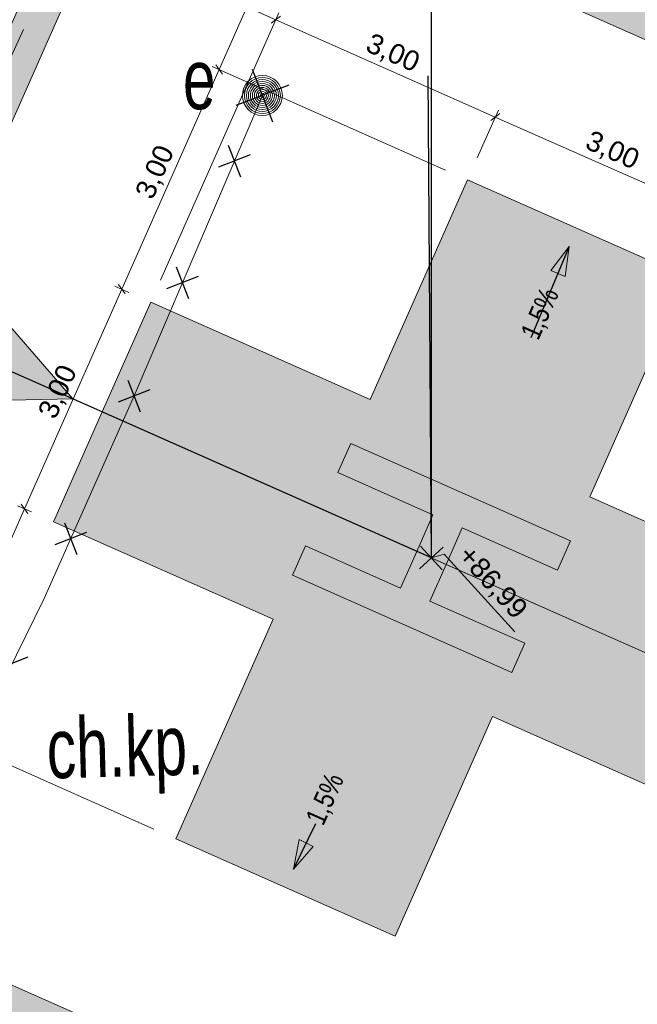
# Model space of a CAD drawing. Header units: metres. Extents: x -1013 to 1493500, y -5789517 to 1032.
# Tile 33 of 66: x -1.46 to 6.25, y -3.18 to 9.12. Entities that reach past the tile are written whole.
import ezdxf
from ezdxf.xclip import XClip

# ---------------------------------------------------------------- set-up
doc = ezdxf.new("R2010")
doc.units = ezdxf.units.M
doc.header["$MEASUREMENT"] = 0
doc.header["$XCLIPFRAME"] = 0
doc.linetypes.add('2_KTCR02', pattern=[1.5, 1, -0.5])
for name, color, linetype, lineweight in [('130-Z Teren94', 9, 'Continuous', 13), ('703-L Płaszczyzny podejścia 2D3', 152, 'Continuous', 30), ('709-L Rzędne terenu25', 5, 'Continuous', 13), ('709-L Rzędne terenu85', 1, 'Continuous', 25), ('711-L Wymiary opisy1', 7, 'Continuous', 13), ('711-L Wymiary opisy85', 1, 'Continuous', 25), ('718-L Elementy do rozbiórki85', 1, 'Continuous', 25), ('720-L Oznakowanie lądowiska1', 7, 'Continuous', 13), ('720-L Oznakowanie lądowiska253', 2, 'Continuous', 13), ('720-L Oznakowanie lądowiska85', 1, 'Continuous', 25), ('720-L Oznakowanie lądowiska91', 255, 'Continuous', 13), ('720-L Oznakowanie lądowiska94', 9, 'Continuous', 13), ('810-G Ogólne3', 152, 'Continuous', 30), ('ex_02_DXF_MZ_500_4_KTCR_D_L_17', 9, 'Continuous', 18), ('ex_02_DXF_MZ_500_4_KTCR_E_T_17', 9, 'Continuous', 18), ('ex_02_DXF_MZ_500_4_SUPE_D_L_31', 9, 'Continuous', 18), ('ex_02_DXF_MZ_500_4_SUUE_D_T_97', 9, 'Continuous', 18), ('ex_02_DXF_MZ_500_4_SUUE_E_T_87', 9, 'Continuous', 18)]:
    doc.layers.add(name, color=color, linetype=linetype, lineweight=lineweight)
doc.layers.add('700-L Mapa 1_100 dwg', color=7, linetype='Continuous')
doc.layers.add('711-L Wymiary opisy', color=7, linetype='Continuous')
doc.layers.get('700-L Mapa 1_100 dwg').off()
doc.styles.add('STYL_AUTOMATYCZNY_2', font='Arial.ttf')
doc.styles.add('STYL_AUTOMATYCZNY_3', font='Arial Narrow.ttf')
doc.styles.add('STYL_AUTOMATYCZNY_4', font='Arial.ttf', dxfattribs={"width": 0.7})
doc.dimstyles.new('STYL_AUTOMATYCZNY__1', dxfattribs={"dimtxt": 0.25, "dimasz": 0.095, "dimexe": 0.18, "dimexo": 0.3, "dimgap": 0, "dimtad": 1, "dimzin": 0, "dimdsep": 46, "dimtxsty": 'STYL_AUTOMATYCZNY_2', "dimblk": 'ARROWHEAD_2', "dimblk1": 'ARROWHEAD_2', "dimblk2": 'ARROWHEAD_2', "dimcen": 0.09, "dimclrd": 7, "dimclre": 7, "dimclrt": 1, "dimazin": 0, "dimtfac": 1, "dimtdec": 4, "dimtmove": 0, "dimatfit": 3, "dimfxl": 1, "dimtolj": 1, "dimtzin": 0, "dimarcsym": 0})
doc.dimstyles.new('STYL_AUTOMATYCZNY__2', dxfattribs={"dimtxt": 0.35, "dimasz": 0.095, "dimexe": 0.18, "dimexo": 0.3, "dimgap": 0, "dimtad": 1, "dimzin": 0, "dimdsep": 46, "dimtxsty": 'STYL_AUTOMATYCZNY_2', "dimblk": 'ARROWHEAD_2', "dimblk1": 'ARROWHEAD_2', "dimblk2": 'ARROWHEAD_2', "dimcen": 0.09, "dimclrd": 7, "dimclre": 7, "dimclrt": 1, "dimazin": 0, "dimtfac": 1, "dimtdec": 4, "dimtmove": 0, "dimatfit": 3, "dimfxl": 1, "dimtolj": 1, "dimtzin": 0, "dimarcsym": 0})
doc.dimstyles.new('STYL_AUTOMATYCZNY__5', dxfattribs={"dimtxt": 0.18, "dimasz": 0.3648, "dimexe": 0.18, "dimexo": 0.0625, "dimgap": 0, "dimtad": 0, "dimtih": 1, "dimtoh": 1, "dimdec": 4, "dimzin": 0, "dimdsep": 46, "dimcen": 0.09, "dimadec": 0, "dimazin": 0, "dimtfac": 1, "dimtdec": 4, "dimtmove": 0, "dimatfit": 3, "dimldrblk": 'ARROWHEAD_4', "dimfxl": 1, "dimtolj": 1, "dimtzin": 0, "dimarcsym": 0})

# ---------------------------------------------------------------- blocks, each defined once
blk = doc.blocks.new('*D11')
at = {"layer": '711-L Wymiary opisy1', "color": 7, "linetype": 'Continuous', "lineweight": 13, "transparency": 16777216}
for p, q in [((-4.28, 25.527), (4.085, 21.82)), ((-0.015, 12.565), (4.123, 21.905)), ((4.144, 21.862), (4.027, 21.777)), ((4.085, 21.82), (17.799, 15.743)), ((13.698, 6.488), (17.837, 15.828)), ((17.858, 15.785), (17.741, 15.7)), ((17.799, 15.743), (26.165, 12.036))]:
    blk.add_line(p, q, dxfattribs=at)
at = {"layer": '711-L Wymiary opisy85', "color": 1, "lineweight": 25, "transparency": 16777216, "insert": (10.57, 19.001), "char_height": 0.25, "attachment_point": 7, "rotation": 336.1008, "style": 'STYL_AUTOMATYCZNY_2'}
blk.add_mtext('\\A1;{\\pql;\\fArial|b0|i0|c238|p0;\\W1.000000;15,00}', dxfattribs=at)
blk = doc.blocks.new('ARROWHEAD_2')
at = {"color": 0, "linetype": 'Continuous', "lineweight": 0}
for p, q in [((0, 0), (-1, 0)), ((-0.38, -0.66), (0.38, 0.66))]:
    blk.add_line(p, q, dxfattribs=at)
blk = doc.blocks.new('*D17')
at = {"layer": '711-L Wymiary opisy1', "color": 7, "linetype": 'Continuous', "lineweight": 13, "transparency": 16777216}
for p, q in [((-6.194, 24.983), (-9.901, 16.618)), ((-9.901, 16.618), (-15.978, 2.904)), ((-9.987, 16.656), (-0.411, 12.412)), ((-9.859, 16.559), (-9.944, 16.676)), ((-15.936, 2.845), (-16.021, 2.962)), ((-16.064, 2.942), (-6.488, -1.302))]:
    blk.add_line(p, q, dxfattribs=at)
at = {"layer": '711-L Wymiary opisy85', "color": 1, "lineweight": 25, "transparency": 16777216, "insert": (-13.159, 9.389), "char_height": 0.25, "attachment_point": 7, "rotation": 66.1008, "style": 'STYL_AUTOMATYCZNY_2'}
blk.add_mtext('\\A1;{\\pql;\\fArial|b0|i0|c238|p0;\\W1.000000;15,00}', dxfattribs=at)
blk = doc.blocks.new('*D24')
at = {"layer": '711-L Wymiary opisy1', "color": 7, "linetype": 'Continuous', "lineweight": 13, "transparency": 16777216}
for p, q in [((7.223, 6.685), (4.48, 7.9)), ((7.261, 6.771), (6.998, 6.176)), ((7.165, 6.642), (7.281, 6.727)), ((9.966, 5.47), (7.223, 6.685)), ((10.004, 5.555), (8.525, 2.218)), ((9.907, 5.427), (10.024, 5.512)), ((12.709, 4.254), (9.966, 5.47))]:
    blk.add_line(p, q, dxfattribs=at)
at = {"layer": '711-L Wymiary opisy85', "color": 1, "lineweight": 25, "transparency": 16777216, "insert": (8.31, 6.258), "char_height": 0.25, "attachment_point": 7, "rotation": 336.1008, "style": 'STYL_AUTOMATYCZNY_2'}
blk.add_mtext('\\A1;{\\pql;\\fArial|b0|i0|c238|p0;\\W1.000000;3,00}', dxfattribs=at)
blk = doc.blocks.new('*D25')
at = {"layer": '711-L Wymiary opisy1', "color": 7, "linetype": 'Continuous', "lineweight": 13, "transparency": 16777216}
for p, q in [((4.48, 7.9), (1.737, 9.116)), ((4.518, 7.986), (4.255, 7.392)), ((4.422, 7.858), (4.538, 7.943)), ((7.223, 6.685), (4.48, 7.9)), ((7.165, 6.642), (7.281, 6.727))]:
    blk.add_line(p, q, dxfattribs=at)
at = {"layer": '711-L Wymiary opisy85', "color": 1, "lineweight": 25, "transparency": 16777216, "insert": (5.567, 7.474), "char_height": 0.25, "attachment_point": 7, "rotation": 336.1008, "style": 'STYL_AUTOMATYCZNY_2'}
blk.add_mtext('\\A1;{\\pql;\\fArial|b0|i0|c238|p0;\\W1.000000;3,00}', dxfattribs=at)
blk = doc.blocks.new('*D26')
at = {"layer": '711-L Wymiary opisy1', "color": 7, "linetype": 'Continuous', "lineweight": 13, "transparency": 16777216}
for p, q in [((1.737, 9.116), (-1.005, 10.331)), ((1.775, 9.201), (0.297, 5.864)), ((1.679, 9.073), (1.796, 9.158)), ((4.48, 7.9), (1.737, 9.116)), ((4.518, 7.986), (4.255, 7.392)), ((4.422, 7.858), (4.538, 7.943))]:
    blk.add_line(p, q, dxfattribs=at)
at = {"layer": '711-L Wymiary opisy85', "color": 1, "lineweight": 25, "transparency": 16777216, "insert": (2.824, 8.689), "char_height": 0.25, "attachment_point": 7, "rotation": 336.1008, "style": 'STYL_AUTOMATYCZNY_2'}
blk.add_mtext('\\A1;{\\pql;\\fArial|b0|i0|c238|p0;\\W1.000000;3,00}', dxfattribs=at)
blk = doc.blocks.new('*D27')
at = {"layer": '711-L Wymiary opisy1', "color": 7, "linetype": 'Continuous', "lineweight": 13, "transparency": 16777216}
for p, q in [((-0.259, 12.017), (-1.043, 10.245)), ((-0.947, 10.374), (-1.064, 10.289)), ((-1.005, 10.331), (-1.061, 10.356)), ((1.737, 9.116), (-1.005, 10.331)), ((1.679, 9.073), (1.796, 9.158))]:
    blk.add_line(p, q, dxfattribs=at)
at = {"layer": '711-L Wymiary opisy85', "color": 1, "lineweight": 25, "transparency": 16777216, "insert": (0.081, 9.904), "char_height": 0.25, "attachment_point": 7, "rotation": 336.1008, "style": 'STYL_AUTOMATYCZNY_2'}
blk.add_mtext('\\A1;{\\pql;\\fArial|b0|i0|c238|p0;\\W1.000000;3,00}', dxfattribs=at)
blk = doc.blocks.new('*D28')
at = {"layer": '711-L Wymiary opisy1', "color": 7, "linetype": 'Continuous', "lineweight": 13, "transparency": 16777216}
for p, q in [((0.137, 12.169), (2.33, 11.198)), ((2.244, 11.236), (1.029, 8.493)), ((2.287, 11.177), (2.202, 11.294)), ((2.269, 11.292), (2.244, 11.236)), ((1.029, 8.493), (-0.187, 5.75)), ((0.943, 8.531), (3.859, 7.239)), ((1.071, 8.435), (0.986, 8.551))]:
    blk.add_line(p, q, dxfattribs=at)
at = {"layer": '711-L Wymiary opisy85', "color": 1, "lineweight": 25, "transparency": 16777216, "insert": (1.456, 9.579), "char_height": 0.25, "attachment_point": 7, "rotation": 66.1008, "style": 'STYL_AUTOMATYCZNY_2'}
blk.add_mtext('\\A1;{\\pql;\\fArial|b0|i0|c238|p0;\\W1.000000;3,00}', dxfattribs=at)
blk = doc.blocks.new('*D29')
at = {"layer": '711-L Wymiary opisy1', "color": 7, "linetype": 'Continuous', "lineweight": 13, "transparency": 16777216}
for p, q in [((1.029, 8.493), (-0.187, 5.75)), ((1.071, 8.435), (0.986, 8.551)), ((-0.272, 5.788), (-0.099, 5.711)), ((-0.144, 5.692), (-0.229, 5.808)), ((-0.187, 5.75), (-1.402, 3.007))]:
    blk.add_line(p, q, dxfattribs=at)
at = {"layer": '711-L Wymiary opisy85', "color": 1, "lineweight": 25, "transparency": 16777216, "insert": (0.24, 6.837), "char_height": 0.25, "attachment_point": 7, "rotation": 66.1008, "style": 'STYL_AUTOMATYCZNY_2'}
blk.add_mtext('\\A1;{\\pql;\\fArial|b0|i0|c238|p0;\\W1.000000;3,00}', dxfattribs=at)
blk = doc.blocks.new('*D30')
at = {"layer": '711-L Wymiary opisy1', "color": 7, "linetype": 'Continuous', "lineweight": 13, "transparency": 16777216}
for p, q in [((-0.272, 5.788), (-0.099, 5.711)), ((-0.144, 5.692), (-0.229, 5.808)), ((-0.187, 5.75), (-1.402, 3.007)), ((-1.359, 2.949), (-1.444, 3.066))]:
    blk.add_line(p, q, dxfattribs=at)
at = {"layer": '711-L Wymiary opisy85', "color": 1, "lineweight": 25, "transparency": 16777216, "insert": (-0.975, 4.094), "char_height": 0.25, "attachment_point": 7, "rotation": 66.1008, "style": 'STYL_AUTOMATYCZNY_2'}
blk.add_mtext('\\A1;{\\pql;\\fArial|b0|i0|c238|p0;\\W1.000000;3,00}', dxfattribs=at)
blk = doc.blocks.new('*D31')
at = {"layer": '711-L Wymiary opisy1', "color": 7, "linetype": 'Continuous', "lineweight": 13, "transparency": 16777216}
for p, q in [((-0.187, 5.75), (-1.402, 3.007)), ((-1.402, 3.007), (-2.617, 0.265)), ((-1.488, 3.045), (-1.315, 2.969)), ((-1.359, 2.949), (-1.444, 3.066)), ((-2.703, 0.303), (0.213, -0.99)), ((-2.575, 0.206), (-2.66, 0.323))]:
    blk.add_line(p, q, dxfattribs=at)
at = {"layer": '711-L Wymiary opisy85', "color": 1, "lineweight": 25, "transparency": 16777216, "insert": (-2.19, 1.351), "char_height": 0.25, "attachment_point": 7, "rotation": 66.1008, "style": 'STYL_AUTOMATYCZNY_2'}
blk.add_mtext('\\A1;{\\pql;\\fArial|b0|i0|c238|p0;\\W1.000000;3,00}', dxfattribs=at)
blk = doc.blocks.new('*D32')
at = {"layer": '711-L Wymiary opisy1', "color": 7, "linetype": 'Continuous', "lineweight": 13, "transparency": 16777216}
for p, q in [((-2.617, 0.265), (-3.833, -2.478)), ((-2.575, 0.206), (-2.66, 0.323)), ((-5.94, -1.545), (-3.747, -2.516)), ((-3.875, -2.42), (-3.79, -2.537)), ((-3.833, -2.478), (-3.857, -2.534))]:
    blk.add_line(p, q, dxfattribs=at)
at = {"layer": '711-L Wymiary opisy85', "color": 1, "lineweight": 25, "transparency": 16777216, "insert": (-3.406, -1.392), "char_height": 0.25, "attachment_point": 7, "rotation": 66.1008, "style": 'STYL_AUTOMATYCZNY_2'}
blk.add_mtext('\\A1;{\\pql;\\fArial|b0|i0|c238|p0;\\W1.000000;3,00}', dxfattribs=at)
blk = doc.blocks.new('*D46')
at = {"layer": '711-L Wymiary opisy1', "color": 7, "linetype": 'Continuous', "lineweight": 13, "transparency": 16777216}
for p, q in [((0.137, 12.169), (2.33, 11.198)), ((2.244, 11.236), (1.029, 8.493)), ((2.287, 11.177), (2.202, 11.294)), ((2.269, 11.292), (2.244, 11.236)), ((1.071, 8.435), (0.986, 8.551))]:
    blk.add_line(p, q, dxfattribs=at)
at = {"layer": '711-L Wymiary opisy85', "color": 1, "lineweight": 25, "transparency": 16777216, "insert": (1.456, 9.579), "char_height": 0.25, "attachment_point": 7, "rotation": 66.1008, "style": 'STYL_AUTOMATYCZNY_2'}
blk.add_mtext('\\A1;{\\pql;\\fArial|b0|i0|c238|p0;\\W1.000000;3,00}', dxfattribs=at)
blk = doc.blocks.new('*D47')
at = {"layer": '711-L Wymiary opisy1', "color": 7, "linetype": 'Continuous', "lineweight": 13, "transparency": 16777216}
for p, q in [((2.244, 11.236), (1.029, 8.493)), ((1.029, 8.493), (-0.187, 5.75)), ((0.943, 8.531), (3.859, 7.239)), ((1.071, 8.435), (0.986, 8.551)), ((-0.272, 5.788), (-0.099, 5.711)), ((-0.144, 5.692), (-0.229, 5.808))]:
    blk.add_line(p, q, dxfattribs=at)
at = {"layer": '711-L Wymiary opisy85', "color": 1, "lineweight": 25, "transparency": 16777216, "insert": (0.24, 6.837), "char_height": 0.25, "attachment_point": 7, "rotation": 66.1008, "style": 'STYL_AUTOMATYCZNY_2'}
blk.add_mtext('\\A1;{\\pql;\\fArial|b0|i0|c238|p0;\\W1.000000;3,00}', dxfattribs=at)
blk = doc.blocks.new('*D48')
at = {"layer": '711-L Wymiary opisy1', "color": 7, "linetype": 'Continuous', "lineweight": 13, "transparency": 16777216}
for p, q in [((-0.272, 5.788), (-0.099, 5.711)), ((-0.144, 5.692), (-0.229, 5.808)), ((-0.187, 5.75), (-1.402, 3.007)), ((-1.359, 2.949), (-1.444, 3.066))]:
    blk.add_line(p, q, dxfattribs=at)
at = {"layer": '711-L Wymiary opisy85', "color": 1, "lineweight": 25, "transparency": 16777216, "insert": (-0.975, 4.094), "char_height": 0.25, "attachment_point": 7, "rotation": 66.1008, "style": 'STYL_AUTOMATYCZNY_2'}
blk.add_mtext('\\A1;{\\pql;\\fArial|b0|i0|c238|p0;\\W1.000000;3,00}', dxfattribs=at)
blk = doc.blocks.new('*D49')
at = {"layer": '711-L Wymiary opisy1', "color": 7, "linetype": 'Continuous', "lineweight": 13, "transparency": 16777216}
for p, q in [((-0.187, 5.75), (-1.402, 3.007)), ((-1.402, 3.007), (-2.617, 0.265)), ((-1.488, 3.045), (-1.315, 2.969)), ((-1.359, 2.949), (-1.444, 3.066)), ((-2.617, 0.265), (-3.833, -2.478)), ((-2.575, 0.206), (-2.66, 0.323))]:
    blk.add_line(p, q, dxfattribs=at)
at = {"layer": '711-L Wymiary opisy85', "color": 1, "lineweight": 25, "transparency": 16777216, "insert": (-2.19, 1.351), "char_height": 0.25, "attachment_point": 7, "rotation": 66.1008, "style": 'STYL_AUTOMATYCZNY_2'}
blk.add_mtext('\\A1;{\\pql;\\fArial|b0|i0|c238|p0;\\W1.000000;3,00}', dxfattribs=at)
blk = doc.blocks.new('*D50')
at = {"layer": '711-L Wymiary opisy1', "color": 7, "linetype": 'Continuous', "lineweight": 13, "transparency": 16777216}
for p, q in [((-2.617, 0.265), (-3.833, -2.478)), ((-2.703, 0.303), (0.213, -0.99)), ((-2.575, 0.206), (-2.66, 0.323)), ((-5.94, -1.545), (-3.747, -2.516)), ((-3.875, -2.42), (-3.79, -2.537)), ((-3.833, -2.478), (-3.857, -2.534))]:
    blk.add_line(p, q, dxfattribs=at)
at = {"layer": '711-L Wymiary opisy85', "color": 1, "lineweight": 25, "transparency": 16777216, "insert": (-3.406, -1.392), "char_height": 0.25, "attachment_point": 7, "rotation": 66.1008, "style": 'STYL_AUTOMATYCZNY_2'}
blk.add_mtext('\\A1;{\\pql;\\fArial|b0|i0|c238|p0;\\W1.000000;3,00}', dxfattribs=at)
blk = doc.blocks.new('*D57')
at = {"layer": '711-L Wymiary opisy1', "color": 7, "linetype": 'Continuous', "lineweight": 13, "transparency": 16777216}
for p, q in [((-1.816, 20.844), (-2.561, 19.162)), ((-1.795, 20.801), (-1.912, 20.716)), ((-1.854, 20.758), (-1.91, 20.783)), ((21.003, 10.63), (-1.854, 20.758)), ((21.041, 10.716), (20.295, 9.034)), ((20.944, 10.588), (21.061, 10.673)), ((21.059, 10.605), (21.003, 10.63))]:
    blk.add_line(p, q, dxfattribs=at)
at = {"layer": '711-L Wymiary opisy85', "color": 1, "lineweight": 25, "transparency": 16777216, "insert": (9.054, 16.002), "char_height": 0.35, "attachment_point": 7, "rotation": 336.1008, "style": 'STYL_AUTOMATYCZNY_2'}
blk.add_mtext('\\A1;{\\pql;\\fArial|b0|i0|c238|p0;\\W1.000000;25,00}', dxfattribs=at)
blk = doc.blocks.new('ARROWHEAD_4')
at = {"color": 0, "linetype": 'Continuous', "lineweight": 0}
blk.add_line((0, 0), (-1, 0), dxfattribs=at)
at = {"color": 0, "linetype": 'Continuous', "lineweight": 0, "flags": 128}
blk.add_lwpolyline([(-1, 0.2679), (0, 0), (-1, -0.2679)], close=True, dxfattribs=at)
blk = doc.blocks.new('Rysunek_1_4', base_point=(-51.91, -72.413))
at = {"layer": 'ex_02_DXF_MZ_500_4_KTCR_D_L_17', "color": 9, "linetype": '2_KTCR02', "lineweight": 18}
blk.add_line((-6.234, -1.446), (0.041, 12.149), dxfattribs=at)
at = {"layer": 'ex_02_DXF_MZ_500_4_SUPE_D_L_31', "color": 9, "linetype": 'Continuous', "lineweight": 18}
for p, q in [((-0.034, 4.418), (1.569, 8.17)), ((-1.157, 1.89), (-0.034, 4.418)), ((-2.064, 0.053), (-1.157, 1.89))]:
    blk.add_line(p, q, dxfattribs=at)
at = {"layer": 'ex_02_DXF_MZ_500_4_SUUE_D_T_97', "color": 9, "linetype": 'Continuous', "lineweight": 18}
for radius in [0.25, 0.225, 0.2, 0.175, 0.15, 0.125, 0.1, 0.075, 0.05, 0.025, 0.00715]:
    blk.add_circle((1.569, 8.17), radius, dxfattribs=at)
at = {"layer": 'ex_02_DXF_MZ_500_4_KTCR_E_T_17', "color": 9, "linetype": 'Continuous', "lineweight": 18, "insert": (-1.123, -0.097), "char_height": 0.75, "attachment_point": 4, "rotation": 1.5631, "style": 'STYL_AUTOMATYCZNY_4'}
blk.add_mtext('\\A1;{\\pql;\\fArial|b0|i0|c238|p0;\\W0.700000;ch.kp.}', dxfattribs=at)
at = {"layer": 'ex_02_DXF_MZ_500_4_SUUE_E_T_87', "color": 9, "linetype": 'Continuous', "lineweight": 18, "insert": (0.577, 8.368), "char_height": 0.75, "attachment_point": 4, "style": 'STYL_AUTOMATYCZNY_4'}
blk.add_mtext('\\A1;{\\pql;\\fArial|b0|i0|c238|p0;\\W0.700000;e}', dxfattribs=at)

msp = doc.modelspace()

# ---------------------------------------------------------------- hatches: boundary and pattern name
at = {"layer": '720-L Oznakowanie lądowiska253', "linetype": 'Continuous', "lineweight": 13}
for points in [[(-3.1754, 5.4339), (-2.7183, 5.2313), (0.1176, 11.6311), (12.9172, 5.9593), (10.0813, -0.4405), (10.5385, -0.6431), (13.5769, 6.2139), (-0.137, 12.2908)], [(-3.1754, 5.4339), (-6.2139, -1.4231), (7.5, -7.5), (10.5385, -0.6431), (10.0813, -0.4405), (7.2454, -6.8403), (-5.5542, -1.1685), (-2.7183, 5.2313)]]:
    msp.add_hatch(color=2, dxfattribs=at).paths.add_polyline_path(points)
at = {"layer": '720-L Oznakowanie lądowiska85', "linetype": 'Continuous', "lineweight": 25}
for points in [[(5.4175, 2.6106), (2.6747, 3.8259), (2.5127, 3.4602), (3.7012, 2.9336), (3.4987, 2.4764), (3.8644, 2.3144), (4.0669, 2.7715), (5.2555, 2.2448)], [(4.6883, 0.9649), (4.8503, 1.3306), (3.6618, 1.8573), (3.8644, 2.3144), (3.4987, 2.4764), (3.2961, 2.0193), (2.1076, 2.546), (1.9455, 2.1803)]]:
    msp.add_hatch(color=1, dxfattribs=at).paths.add_polyline_path(points)
at = {"layer": '720-L Oznakowanie lądowiska91', "linetype": 'Continuous', "lineweight": 13}
for points in [[(-7.4725, 7.338), (-6.3135, 6.0041), (-6.1109, 6.4612), (-4.191, 5.6104), (-3.2767, 5.2053), (-2.3625, 4.8002), (-2.565, 4.3431), (-0.7984, 4.3805), (-1.9573, 5.7144), (-2.1599, 5.2573), (-3.0741, 5.6624), (-3.9884, 6.0676), (-5.9084, 6.9183), (-5.7058, 7.3755)], [(-0.4327, 4.2185), (3.4987, 2.4764), (3.7012, 2.9336), (2.5127, 3.4602), (2.6747, 3.8259), (5.4175, 2.6106), (5.2555, 2.2448), (4.0669, 2.7715), (3.8644, 2.3144), (7.7957, 0.5723), (8.4034, 1.9437), (5.6606, 3.1591), (6.876, 5.9019), (4.1332, 7.1173), (2.9178, 4.3745), (0.175, 5.5899)], [(-0.4327, 4.2185), (-1.0403, 2.8471), (1.7024, 1.6317), (0.487, -1.1111), (3.2298, -2.3264), (4.4452, 0.4163), (7.188, -0.7991), (7.7957, 0.5723), (3.8644, 2.3144), (3.6618, 1.8573), (4.8503, 1.3306), (4.6883, 0.9649), (1.9455, 2.1803), (2.1076, 2.546), (3.2961, 2.0193), (3.4987, 2.4764)]]:
    msp.add_hatch(color=8, dxfattribs=at).paths.add_polyline_path(points)

# ---------------------------------------------------------------- linework, layer by layer
at = {"layer": '130-Z Teren94', "color": 9, "linetype": 'Continuous', "lineweight": 13}
msp.add_line((-3.1754, 5.4339), (10.5385, -0.6431), dxfattribs=at)
at = {"layer": '703-L Płaszczyzny podejścia 2D3', "color": 152, "linetype": 'Continuous', "lineweight": 30}
msp.add_line((3.6815, 2.3954), (3.6815, 1031.9544), dxfattribs=at)
msp.add_circle((8.2273, 10.355), 1021.6593, dxfattribs=at)
at = {"layer": '709-L Rzędne terenu25', "color": 5, "linetype": 'Continuous', "lineweight": 13}
for p, q in [((3.5334, 2.2611), (3.8297, 2.5298)), ((3.5472, 2.5436), (3.8159, 2.2473)), ((3.6815, 2.3954), (3.843, 2.4406)), ((3.843, 2.4406), (4.7218, 1.4715))]:
    msp.add_line(p, q, dxfattribs=at)
at = {"layer": '718-L Elementy do rozbiórki85', "color": 1, "linetype": 'Continuous', "lineweight": 25}
for p, q in [((1.4421, 8.4996), (1.6966, 7.8399)), ((1.8992, 8.297), (1.2395, 8.0424)), ((1.1433, 7.5496), (1.296, 7.1538)), ((1.4176, 7.4281), (1.0218, 7.2753)), ((0.4943, 6.0314), (0.647, 5.6356)), ((0.7686, 5.9098), (0.3727, 5.7571)), ((-0.1108, 4.616), (0.042, 4.2202)), ((0.1635, 4.4945), (-0.2323, 4.3417)), ((-0.9021, 2.8335), (-0.7493, 2.4377)), ((-0.6278, 2.7119), (-1.0236, 2.5592)), ((-1.3595, 1.155), (-1.7554, 1.0023))]:
    msp.add_line(p, q, dxfattribs=at)
at = {"layer": '720-L Oznakowanie lądowiska1', "color": 7, "linetype": 'Continuous', "lineweight": 13, "flags": 128}
for points in [[(-3.1754, 5.4339), (-2.7183, 5.2313), (0.1176, 11.6311), (12.9172, 5.9593), (10.0813, -0.4405), (10.5385, -0.6431), (13.5769, 6.2139), (-0.137, 12.2908)], [(-7.4725, 7.338), (-6.3135, 6.0041), (-6.1109, 6.4612), (-4.191, 5.6104), (-3.2767, 5.2053), (-2.3625, 4.8002), (-2.565, 4.3431), (-0.7984, 4.3805), (-1.9573, 5.7144), (-2.1599, 5.2573), (-3.0741, 5.6624), (-3.9884, 6.0676), (-5.9084, 6.9183), (-5.7058, 7.3755)], [(-0.4327, 4.2185), (3.4987, 2.4764), (3.7012, 2.9336), (2.5127, 3.4602), (2.6747, 3.8259), (5.4175, 2.6106), (5.2555, 2.2448), (4.0669, 2.7715), (3.8644, 2.3144), (7.7957, 0.5723), (8.4034, 1.9437), (5.6606, 3.1591), (6.876, 5.9019), (4.1332, 7.1173), (2.9178, 4.3745), (0.175, 5.5899)], [(-3.1754, 5.4339), (-2.7183, 5.2313), (-5.5542, -1.1685), (7.2454, -6.8403), (10.0813, -0.4405), (10.5385, -0.6431), (7.5, -7.5), (-6.2139, -1.4231)], [(-0.4327, 4.2185), (3.4987, 2.4764), (3.2961, 2.0193), (2.1076, 2.546), (1.9455, 2.1803), (4.6883, 0.9649), (4.8503, 1.3306), (3.6618, 1.8573), (3.8644, 2.3144), (7.7957, 0.5723), (7.188, -0.7991), (4.4452, 0.4163), (3.2298, -2.3264), (0.487, -1.1111), (1.7024, 1.6317), (-1.0403, 2.8471)], [(5.4175, 2.6106), (2.6747, 3.8259), (2.5127, 3.4602), (3.7012, 2.9336), (3.4987, 2.4764), (3.8644, 2.3144), (4.0669, 2.7715), (5.2555, 2.2448)], [(4.6883, 0.9649), (1.9455, 2.1803), (2.1076, 2.546), (3.2961, 2.0193), (3.4987, 2.4764), (3.8644, 2.3144), (3.6618, 1.8573), (4.8503, 1.3306)]]:
    msp.add_lwpolyline(points, close=True, dxfattribs=at)
at = {"layer": '720-L Oznakowanie lądowiska94', "color": 9, "linetype": 'Continuous', "lineweight": 13}
msp.add_line((-0.7984, 4.3805), (-2.2612, 5.0287), dxfattribs=at)
at = {"layer": '810-G Ogólne3', "color": 152, "linetype": 'Continuous', "lineweight": 30}
for q in [(3.6394, 8.4169), (-1.8238, 4.835)]:
    msp.add_line((3.6815, 2.3954), q, dxfattribs=at)

# ---------------------------------------------------------------- block references
at = {"layer": '700-L Mapa 1_100 dwg', "color": 52, "linetype": 'Continuous', "lineweight": 25}
ref = msp.add_blockref('Rysunek_1_4', (-51.9097, -72.4133), dxfattribs=at)
XClip(ref).set_block_clipping_path([(-454.4097296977, -337.82710067), (350.5902703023, 193.0005136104)])

# ---------------------------------------------------------------- texts
at = {"layer": '709-L Rzędne terenu85', "color": 1, "lineweight": 25, "insert": (3.964, 2.3816), "char_height": 0.25, "attachment_point": 7, "rotation": 312.20162, "style": 'STYL_AUTOMATYCZNY_2'}
msp.add_mtext('\\A1;{\\pql;\\fArial|b0|i0|c238|p0;\\W1.000000;+86,99}', dxfattribs=at)
at = {"layer": '711-L Wymiary opisy1', "color": 7, "linetype": 'Continuous', "lineweight": 13, "char_height": 0.25, "attachment_point": 4, "rotation": 66.10081, "style": 'STYL_AUTOMATYCZNY_3'}
for insert in [(4.922, 5.1417), (2.236, -0.9199)]:
    msp.add_mtext('\\A1;{\\pql;\\fArial Narrow|b0|i0|c238|p0;\\W1.000000;1,5%}', dxfattribs=dict(at, insert=insert))

# ---------------------------------------------------------------- dimensions: what is measured, and where the dimension line sits
at = {"layer": '711-L Wymiary opisy', "color": 7, "linetype": 'Continuous', "lineweight": 13}
for base, p1, p2, angle, dimstyle, picture, middle, turn in [((17.7994, 15.7427), (-0.137, 12.2908), (13.5769, 6.2139), 336.10081, 'STYL_AUTOMATYCZNY__1', '*D11', (11.004, 18.9453), 336.10081), ((-15.9781, 2.9037), (-0.137, 12.2908), (-6.2139, -1.4231), 246.10081, 'STYL_AUTOMATYCZNY__1', '*D17', (-13.1038, 9.8222), 66.10081), ((-1.8537, 20.7584), (20.1739, 8.7596), (-2.6826, 18.8878), 156.10081, 'STYL_AUTOMATYCZNY__2', '*D57', (9.6607, 15.9241), 336.10081), ((-1.0054, 10.3311), (0.175, 5.5899), (-0.137, 12.2908), 156.10081, 'STYL_AUTOMATYCZNY__1', '*D27', (0.4278, 9.8874), 336.10081), ((1.0289, 8.4929), (-0.137, 12.2908), (4.1332, 7.1173), 246.10081, 'STYL_AUTOMATYCZNY__1', '*D28', (1.4725, 9.926), 66.10081), ((1.0289, 8.4929), (-0.137, 12.2908), (4.1332, 7.1173), 246.10081, 'STYL_AUTOMATYCZNY__1', '*D46', (1.4725, 9.926), 66.10081), ((-0.1865, 5.7501), (4.1332, 7.1173), (0.175, 5.5899), 246.10081, 'STYL_AUTOMATYCZNY__1', '*D47', (0.2571, 7.1832), 66.10081), ((1.7374, 9.1157), (4.1332, 7.1173), (0.175, 5.5899), 156.10081, 'STYL_AUTOMATYCZNY__1', '*D26', (3.1705, 8.6721), 336.10081), ((4.4802, 7.9003), (6.876, 5.9019), (4.1332, 7.1173), 156.10081, 'STYL_AUTOMATYCZNY__1', '*D25', (5.9133, 7.4567), 336.10081), ((-0.1865, 5.7501), (4.1332, 7.1173), (0.175, 5.5899), 246.10081, 'STYL_AUTOMATYCZNY__1', '*D29', (0.2571, 7.1832), 66.10081), ((7.223, 6.6849), (8.4034, 1.9437), (6.876, 5.9019), 156.10081, 'STYL_AUTOMATYCZNY__1', '*D24', (8.6561, 6.2413), 336.10081), ((-1.4019, 3.0073), (0.175, 5.5899), (-1.0403, 2.8471), 246.10081, 'STYL_AUTOMATYCZNY__1', '*D30', (-0.9583, 4.4405), 66.10081), ((-1.4019, 3.0073), (0.175, 5.5899), (-1.0403, 2.8471), 246.10081, 'STYL_AUTOMATYCZNY__1', '*D48', (-0.9583, 4.4405), 66.10081), ((-2.6173, 0.2645), (-1.0403, 2.8471), (0.487, -1.1111), 246.10081, 'STYL_AUTOMATYCZNY__1', '*D49', (-2.1736, 1.6977), 66.10081), ((-2.6173, 0.2645), (-1.0403, 2.8471), (0.487, -1.1111), 246.10081, 'STYL_AUTOMATYCZNY__1', '*D31', (-2.1736, 1.6977), 66.10081), ((-3.8327, -2.4782), (0.487, -1.1111), (-6.2139, -1.4231), 246.10081, 'STYL_AUTOMATYCZNY__1', '*D32', (-3.389, -1.0451), 66.10081), ((-3.8327, -2.4782), (0.487, -1.1111), (-6.2139, -1.4231), 246.10081, 'STYL_AUTOMATYCZNY__1', '*D50', (-3.389, -1.0451), 66.10081)]:
    dim = msp.add_linear_dim(base=base, p1=p1, p2=p2, angle=angle, dimstyle=dimstyle, dxfattribs=at)
    dim.commit()
    dim.dimension.update_dxf_attribs({"geometry": picture, "text_midpoint": middle, "dimtype": 160, "text_rotation": turn})

# ---------------------------------------------------------------- leaders
at = {"layer": '711-L Wymiary opisy1', "color": 7, "linetype": 'Continuous', "lineweight": 13, "annotation_type": 0, "has_hookline": 1, "text_width": 0.6039, "horizontal_direction": (0.405129, 0.91426, 0)}
for points, hookline_direction in [([(5.4038, 6.2822), (4.922, 5.1417)], 1), ([(1.9592, -1.4914), (2.236, -0.9199)], 0)]:
    msp.add_leader(points, dimstyle='STYL_AUTOMATYCZNY__5', dxfattribs=dict(at, hookline_direction=hookline_direction))

doc.saveas('drawing.dxf')
